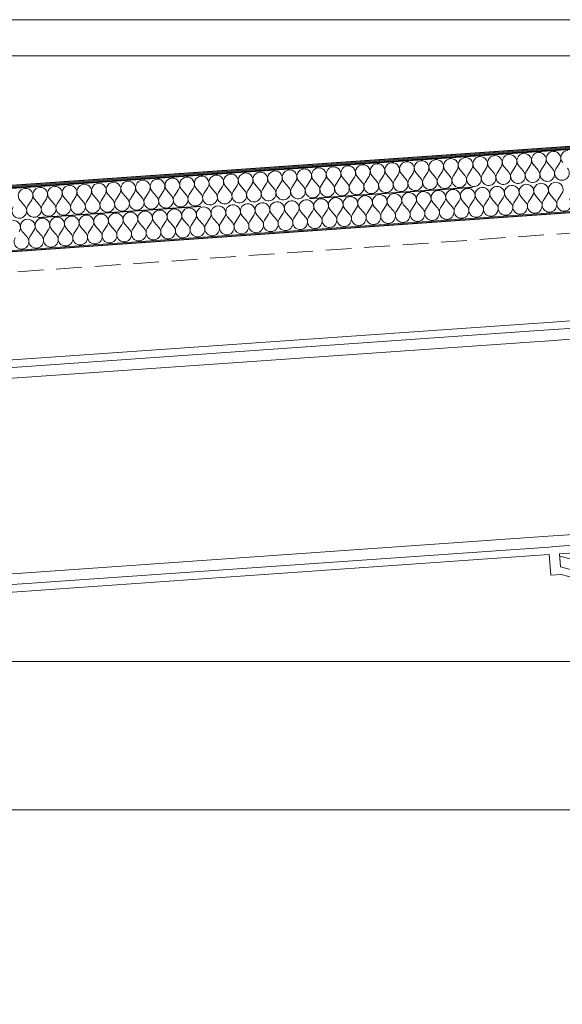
# Model space of a CAD drawing. Header units: millimetres. Extents: x 30792 to 66615, y -300 to 6970.
# Tile 27 of 58: x 46843 to 47897, y 5022 to 6935. Entities that reach past the tile are written whole.
import ezdxf

# ---------------------------------------------------------------- set-up
doc = ezdxf.new("R2010")
doc.units = ezdxf.units.MM
doc.header["$MEASUREMENT"] = 0
for name, pattern in [('Discontinu', [529.166651, 317.499995, -211.666656]), ('Pointillé', [75, 50, -25]), ('Wipeout_Contour', [1000, 0, -1000])]:
    doc.linetypes.add(name, pattern=pattern)
for name, color, linetype in [('Finitions - Etanchéité.5-Etanchéité', 7, 'Continuous'), ('Métal _ Charpente.Charp_Couv_Bard_Métal', 7, 'Continuous'), ('Métal _ Finitions.Charp_Couv_Bard_Méta', 7, 'Continuous'), ('Nouveau_Plâtrerie _ Plafonds (Finition).Plâtrerie', 7, 'Continuous'), ('Nouveau_Structure _ Murs maçonnés.GO', 7, 'Continuous')]:
    doc.layers.add(name, color=color, linetype=linetype)

# ---------------------------------------------------------------- blocks, each defined once
blk = doc.blocks.new('Élément de coupe_32')
at = {"layer": 'Nouveau_Structure _ Murs maçonnés.GO', "color": 251, "linetype": 'Continuous', "lineweight": 15, "true_color": 0x6a6a6a}
blk.add_line((40780, 5400), (56777.3, 5400), dxfattribs=at)
blk = doc.blocks.new('*X44')
at = {"layer": 'Finitions - Etanchéité.5-Etanchéité', "linetype": 'Continuous', "lineweight": 15, "true_color": 0x2e45b3}
blk.add_hatch(color=175, dxfattribs=at).paths.add_polyline_path([(33938.3, 5707.5), (33938.3, 5705.5), (48778.3, 6743.3), (48778.3, 6745.3)])
blk = doc.blocks.new('*X45')
at = {"layer": 'Finitions - Etanchéité.5-Etanchéité', "linetype": 'Continuous', "lineweight": 15, "true_color": 0x6a6a6a}
blk.add_hatch(color=251, dxfattribs=at).paths.add_polyline_path([(33938.3, 5709.5), (33938.3, 5707.5), (48778.3, 6745.3), (48778.3, 6747.3)])
blk = doc.blocks.new('*X46')
at = {"layer": 'Finitions - Etanchéité.5-Etanchéité', "linetype": 'Continuous', "lineweight": 15, "true_color": 0xe8e8e8}
blk.add_hatch(color=254, dxfattribs=at).paths.add_polyline_path([(33938.3, 5711.6), (33938.3, 5709.5), (48778.3, 6747.3), (48778.3, 6749.3)])
blk = doc.blocks.new('*X47')
at = {"layer": 'Finitions - Etanchéité.5-Etanchéité', "color": 2, "linetype": 'Continuous', "lineweight": 15, "true_color": 0xfee600}
for p, q in [((47884.5, 6645), (47892.3, 6657)), ((47628, 6627), (47635.8, 6639)), ((47650.8, 6628.6), (47641.5, 6639.4)), ((47656.5, 6629), (47664.3, 6641)), ((47679.3, 6630.6), (47670, 6641.4)), ((47685, 6631), (47692.8, 6643)), ((47707.8, 6632.6), (47698.5, 6643.4)), ((47713.5, 6633), (47721.3, 6645)), ((47736.3, 6634.6), (47727, 6645.4)), ((47742, 6635), (47749.8, 6647)), ((47764.8, 6636.6), (47755.5, 6647.4)), ((47770.5, 6637), (47778.3, 6649)), ((47793.3, 6638.6), (47784, 6649.4)), ((47799, 6639), (47806.8, 6651)), ((47821.8, 6640.6), (47812.5, 6651.4)), ((47827.5, 6641), (47835.3, 6653)), ((47850.3, 6642.6), (47841, 6653.4)), ((47856, 6643), (47863.8, 6655)), ((47878.8, 6644.6), (47869.5, 6655.4)), ((47343, 6607.1), (47350.8, 6619.1)), ((47365.8, 6608.7), (47356.5, 6619.5)), ((47371.5, 6609.1), (47379.3, 6621.1)), ((47394.3, 6610.7), (47385, 6621.5)), ((47400, 6611.1), (47407.8, 6623.1)), ((47422.8, 6612.7), (47413.5, 6623.5)), ((47428.5, 6613.1), (47436.3, 6625.1)), ((47451.3, 6614.7), (47442, 6625.5)), ((47457, 6615.1), (47464.8, 6627.1)), ((47479.8, 6616.7), (47470.5, 6627.5)), ((47485.5, 6617.1), (47493.3, 6629.1)), ((47508.3, 6618.6), (47499, 6629.5)), ((47514, 6619), (47521.8, 6631)), ((47536.8, 6620.6), (47527.5, 6631.4)), ((47542.5, 6621), (47550.3, 6633)), ((47565.3, 6622.6), (47556, 6633.4)), ((47571, 6623), (47578.8, 6635)), ((47593.8, 6624.6), (47584.5, 6635.4)), ((47599.5, 6625), (47607.3, 6637)), ((47622.3, 6626.6), (47613, 6637.4)), ((47080.8, 6588.8), (47071.4, 6599.6)), ((47086.5, 6589.2), (47094.2, 6601.1)), ((47109.3, 6590.7), (47099.9, 6601.5)), ((47115, 6591.1), (47122.7, 6603.1)), ((47137.8, 6592.7), (47128.4, 6603.5)), ((47143.5, 6593.1), (47151.3, 6605.1)), ((47166.3, 6594.7), (47157, 6605.5)), ((47172, 6595.1), (47179.8, 6607.1)), ((47194.8, 6596.7), (47185.5, 6607.5)), ((47200.5, 6597.1), (47208.3, 6609.1)), ((47223.3, 6598.7), (47214, 6609.5)), ((47229, 6599.1), (47236.8, 6611.1)), ((47251.8, 6600.7), (47242.5, 6611.5)), ((47257.5, 6601.1), (47265.3, 6613.1)), ((47280.3, 6602.7), (47271, 6613.5)), ((47286, 6603.1), (47293.8, 6615.1)), ((47308.8, 6604.7), (47299.5, 6615.5)), ((47314.5, 6605.1), (47322.3, 6617.1)), ((47337.3, 6606.7), (47328, 6617.5)), ((46852.8, 6572.8), (46843.4, 6583.6)), ((46858.5, 6573.2), (46866.2, 6585.2)), ((46881.3, 6574.8), (46871.9, 6585.6)), ((46887, 6575.2), (46894.7, 6587.2)), ((46909.8, 6576.8), (46900.4, 6587.6)), ((46915.5, 6577.2), (46923.2, 6589.2)), ((46938.3, 6578.8), (46928.9, 6589.6)), ((46944, 6579.2), (46951.7, 6591.2)), ((46966.8, 6580.8), (46957.4, 6591.6)), ((46972.5, 6581.2), (46980.2, 6593.2)), ((46995.3, 6582.8), (46985.9, 6593.6)), ((47001, 6583.2), (47008.7, 6595.2)), ((47023.8, 6584.8), (47014.4, 6595.6)), ((47029.5, 6585.2), (47037.2, 6597.2)), ((47052.3, 6586.8), (47042.9, 6597.6)), ((47058, 6587.2), (47065.7, 6599.2))]:
    blk.add_line(p, q, dxfattribs=at)
for centre, start, end in [((47851.8, 6662.7), 94, 220.8699), ((47851.8, 6662.7), 327.1301, 94), ((47880.3, 6664.7), 94, 220.8699), ((47880.3, 6664.7), 327.1301, 94), ((47908.8, 6666.7), 94, 220.8699), ((47566.8, 6642.8), 94, 220.8699), ((47566.8, 6642.8), 327.1301, 94), ((47595.3, 6644.8), 94, 220.8699), ((47595.3, 6644.8), 327.1301, 94), ((47623.8, 6646.8), 94, 220.8699), ((47623.8, 6646.8), 327.1301, 94), ((47652.3, 6648.8), 94, 220.8699), ((47652.3, 6648.8), 327.1301, 94), ((47680.8, 6650.8), 94, 220.8699), ((47680.8, 6650.8), 327.1301, 94), ((47709.3, 6652.7), 94, 220.8699), ((47709.3, 6652.7), 327.1301, 94), ((47737.8, 6654.7), 94, 220.8699), ((47737.8, 6654.7), 327.1301, 94), ((47766.3, 6656.7), 94, 220.8699), ((47766.3, 6656.7), 327.1301, 94), ((47794.8, 6658.7), 94, 220.8699), ((47794.8, 6658.7), 327.1301, 94), ((47823.3, 6660.7), 94, 220.8699), ((47823.3, 6660.7), 327.1301, 94), ((47310.3, 6624.8), 94, 220.8699), ((47310.3, 6624.8), 327.1301, 94), ((47338.8, 6626.8), 94, 220.8699), ((47338.8, 6626.8), 327.1301, 94), ((47367.3, 6628.8), 94, 220.8699), ((47367.3, 6628.8), 327.1301, 94), ((47395.8, 6630.8), 94, 220.8699), ((47395.8, 6630.8), 327.1301, 94), ((47424.3, 6632.8), 94, 220.8699), ((47424.3, 6632.8), 327.1301, 94), ((47452.8, 6634.8), 94, 220.8699), ((47452.8, 6634.8), 327.1301, 94), ((47481.3, 6636.8), 94, 220.8699), ((47481.3, 6636.8), 327.1301, 94), ((47509.8, 6638.8), 94, 220.8699), ((47509.8, 6638.8), 327.1301, 94), ((47538.3, 6640.8), 94, 220.8699), ((47538.3, 6640.8), 327.1301, 94), ((47782.5, 6629.2), 147.1301, 40.8699), ((47811, 6631.2), 147.1301, 40.8699), ((47839.5, 6633.2), 147.1301, 40.8699), ((47868, 6635.2), 147.1301, 40.8699), ((47896.5, 6637.2), 147.1301, 40.8699), ((47025.2, 6604.9), 94, 220.8699), ((47025.2, 6604.9), 327.1301, 94), ((47053.7, 6606.9), 94, 220.8699), ((47053.7, 6606.9), 327.1301, 94), ((47082.2, 6608.9), 94, 220.8699), ((47082.2, 6608.9), 327.1301, 94), ((47110.7, 6610.9), 94, 220.8699), ((47110.7, 6610.9), 327.1301, 94), ((47139.3, 6612.9), 94, 220.8699), ((47139.3, 6612.9), 327.1301, 94), ((47167.8, 6614.9), 94, 220.8699), ((47167.8, 6614.9), 327.1301, 94), ((47196.3, 6616.9), 94, 220.8699), ((47196.3, 6616.9), 327.1301, 94), ((47224.8, 6618.9), 94, 220.8699), ((47224.8, 6618.9), 327.1301, 94), ((47253.3, 6620.9), 94, 220.8699), ((47253.3, 6620.9), 327.1301, 94), ((47281.8, 6622.9), 94, 220.8699), ((47281.8, 6622.9), 327.1301, 94), ((47497.5, 6609.3), 147.1301, 40.8699), ((47526, 6611.3), 147.1301, 40.8699), ((47554.5, 6613.3), 147.1301, 40.8699), ((47583, 6615.3), 147.1301, 40.8699), ((47611.5, 6617.3), 147.1301, 40.8699), ((47640, 6619.3), 147.1301, 40.8699), ((47668.5, 6621.3), 147.1301, 40.8699), ((47697, 6623.3), 147.1301, 40.8699), ((47725.5, 6625.2), 147.1301, 40.8699), ((47754, 6627.2), 147.1301, 40.8699), ((46854.2, 6593), 94, 220.8699), ((46854.2, 6593), 327.1301, 94), ((46882.7, 6595), 94, 220.8699), ((46882.7, 6595), 327.1301, 94), ((46911.2, 6596.9), 94, 220.8699), ((46911.2, 6596.9), 327.1301, 94), ((46939.7, 6598.9), 94, 220.8699), ((46939.7, 6598.9), 327.1301, 94), ((46968.2, 6600.9), 94, 220.8699), ((46968.2, 6600.9), 327.1301, 94), ((46996.7, 6602.9), 94, 220.8699), ((46996.7, 6602.9), 327.1301, 94), ((47241, 6591.4), 147.1301, 40.8699), ((47269.5, 6593.4), 147.1301, 40.8699), ((47298, 6595.3), 147.1301, 40.8699), ((47326.5, 6597.3), 147.1301, 40.8699), ((47355, 6599.3), 147.1301, 40.8699), ((47383.5, 6601.3), 147.1301, 40.8699), ((47412, 6603.3), 147.1301, 40.8699), ((47440.5, 6605.3), 147.1301, 40.8699), ((47469, 6607.3), 147.1301, 40.8699), ((46956, 6571.4), 147.1301, 40.8699), ((46984.5, 6573.4), 147.1301, 40.8699), ((47013, 6575.4), 147.1301, 40.8699), ((47041.5, 6577.4), 147.1301, 40.8699), ((47070, 6579.4), 147.1301, 40.8699), ((47098.5, 6581.4), 147.1301, 40.8699), ((47127, 6583.4), 147.1301, 40.8699), ((47155.5, 6585.4), 147.1301, 40.8699), ((47184, 6587.4), 147.1301, 40.8699), ((47212.5, 6589.4), 147.1301, 40.8699), ((46842, 6563.5), 147.1301, 40.8699), ((46870.5, 6565.5), 147.1301, 40.8699), ((46899, 6567.4), 147.1301, 40.8699), ((46927.5, 6569.4), 147.1301, 40.8699)]:
    blk.add_arc(centre, 14.3, start, end, dxfattribs=at)
blk = doc.blocks.new('*X48')
at = {"layer": 'Finitions - Etanchéité.5-Etanchéité', "color": 2, "linetype": 'Continuous', "lineweight": 15, "true_color": 0xfee600}
for p, q in [((47660.7, 6569.2), (47668.5, 6581.2)), ((47683.5, 6570.8), (47674.2, 6581.6)), ((47689.2, 6571.2), (47697, 6583.1)), ((47712, 6572.7), (47702.7, 6583.5)), ((47717.7, 6573.1), (47725.5, 6585.1)), ((47740.5, 6574.7), (47731.2, 6585.5)), ((47746.2, 6575.1), (47754, 6587.1)), ((47769, 6576.7), (47759.7, 6587.5)), ((47774.7, 6577.1), (47782.5, 6589.1)), ((47797.5, 6578.7), (47788.2, 6589.5)), ((47803.2, 6579.1), (47811, 6591.1)), ((47826, 6580.7), (47816.7, 6591.5)), ((47831.7, 6581.1), (47839.5, 6593.1)), ((47854.5, 6582.7), (47845.2, 6593.5)), ((47860.2, 6583.1), (47868, 6595.1)), ((47883, 6584.7), (47873.7, 6595.5)), ((47888.7, 6585.1), (47896.5, 6597.1)), ((47398.5, 6550.8), (47389.2, 6561.6)), ((47404.2, 6551.2), (47412, 6563.2)), ((47427, 6552.8), (47417.7, 6563.6)), ((47432.7, 6553.2), (47440.5, 6565.2)), ((47455.5, 6554.8), (47446.2, 6565.6)), ((47461.2, 6555.2), (47469, 6567.2)), ((47484, 6556.8), (47474.7, 6567.6)), ((47489.7, 6557.2), (47497.5, 6569.2)), ((47512.5, 6558.8), (47503.2, 6569.6)), ((47518.2, 6559.2), (47526, 6571.2)), ((47541, 6560.8), (47531.7, 6571.6)), ((47546.7, 6561.2), (47554.5, 6573.2)), ((47569.5, 6562.8), (47560.2, 6573.6)), ((47575.2, 6563.2), (47583, 6575.2)), ((47598, 6564.8), (47588.7, 6575.6)), ((47603.7, 6565.2), (47611.5, 6577.2)), ((47626.5, 6566.8), (47617.2, 6577.6)), ((47632.2, 6567.2), (47640, 6579.2)), ((47655, 6568.8), (47645.7, 6579.6)), ((47119.2, 6531.3), (47126.9, 6543.3)), ((47142, 6532.9), (47132.6, 6543.7)), ((47147.7, 6533.3), (47155.4, 6545.3)), ((47170.5, 6534.9), (47161.1, 6545.7)), ((47176.2, 6535.3), (47183.9, 6547.3)), ((47199, 6536.9), (47189.6, 6547.7)), ((47204.7, 6537.3), (47212.4, 6549.3)), ((47227.5, 6538.9), (47218.1, 6549.7)), ((47233.2, 6539.3), (47240.9, 6551.3)), ((47256, 6540.9), (47246.6, 6551.7)), ((47261.7, 6541.3), (47269.4, 6553.3)), ((47284.5, 6542.8), (47275.1, 6553.7)), ((47290.2, 6543.2), (47297.9, 6555.2)), ((47313, 6544.8), (47303.6, 6555.6)), ((47318.7, 6545.2), (47326.4, 6557.2)), ((47341.5, 6546.8), (47332.1, 6557.6)), ((47347.2, 6547.2), (47354.9, 6559.2)), ((47370, 6548.8), (47360.6, 6559.6)), ((47375.7, 6549.2), (47383.5, 6561.2)), ((46857, 6513), (46847.6, 6523.8)), ((46862.7, 6513.4), (46870.4, 6525.4)), ((46885.5, 6514.9), (46876.1, 6525.7)), ((46891.2, 6515.3), (46898.9, 6527.3)), ((46914, 6516.9), (46904.6, 6527.7)), ((46919.7, 6517.3), (46927.4, 6529.3)), ((46942.5, 6518.9), (46933.1, 6529.7)), ((46948.2, 6519.3), (46955.9, 6531.3)), ((46971, 6520.9), (46961.6, 6531.7)), ((46976.7, 6521.3), (46984.4, 6533.3)), ((46999.5, 6522.9), (46990.1, 6533.7)), ((47005.2, 6523.3), (47012.9, 6535.3)), ((47028, 6524.9), (47018.6, 6535.7)), ((47033.7, 6525.3), (47041.4, 6537.3)), ((47056.5, 6526.9), (47047.1, 6537.7)), ((47062.2, 6527.3), (47069.9, 6539.3)), ((47085, 6528.9), (47075.6, 6539.7)), ((47090.7, 6529.3), (47098.4, 6541.3)), ((47113.5, 6530.9), (47104.1, 6541.7))]:
    blk.add_line(p, q, dxfattribs=at)
for centre, start, end in [((47884.5, 6604.9), 94, 220.8699), ((47884.5, 6604.9), 327.1301, 94), ((47628, 6586.9), 94, 220.8699), ((47628, 6586.9), 327.1301, 94), ((47656.5, 6588.9), 94, 220.8699), ((47656.5, 6588.9), 327.1301, 94), ((47685, 6590.9), 94, 220.8699), ((47685, 6590.9), 327.1301, 94), ((47713.5, 6592.9), 94, 220.8699), ((47713.5, 6592.9), 327.1301, 94), ((47742, 6594.9), 94, 220.8699), ((47742, 6594.9), 327.1301, 94), ((47770.5, 6596.9), 94, 220.8699), ((47770.5, 6596.9), 327.1301, 94), ((47799, 6598.9), 94, 220.8699), ((47799, 6598.9), 327.1301, 94), ((47827.5, 6600.9), 94, 220.8699), ((47827.5, 6600.9), 327.1301, 94), ((47856, 6602.9), 94, 220.8699), ((47856, 6602.9), 327.1301, 94), ((47342.9, 6567), 94, 220.8699), ((47342.9, 6567), 327.1301, 94), ((47371.5, 6569), 94, 220.8699), ((47371.5, 6569), 327.1301, 94), ((47400, 6571), 94, 220.8699), ((47400, 6571), 327.1301, 94), ((47428.5, 6573), 94, 220.8699), ((47428.5, 6573), 327.1301, 94), ((47457, 6575), 94, 220.8699), ((47457, 6575), 327.1301, 94), ((47485.5, 6577), 94, 220.8699), ((47485.5, 6577), 327.1301, 94), ((47514, 6578.9), 94, 220.8699), ((47514, 6578.9), 327.1301, 94), ((47542.5, 6580.9), 94, 220.8699), ((47542.5, 6580.9), 327.1301, 94), ((47571, 6582.9), 94, 220.8699), ((47571, 6582.9), 327.1301, 94), ((47599.5, 6584.9), 94, 220.8699), ((47599.5, 6584.9), 327.1301, 94), ((47815.2, 6571.4), 147.1301, 40.8699), ((47843.7, 6573.4), 147.1301, 40.8699), ((47872.2, 6575.4), 147.1301, 40.8699), ((47900.7, 6577.3), 147.1301, 40.8699), ((47057.9, 6547.1), 94, 220.8699), ((47057.9, 6547.1), 327.1301, 94), ((47086.4, 6549), 94, 220.8699), ((47086.4, 6549), 327.1301, 94), ((47114.9, 6551), 94, 220.8699), ((47114.9, 6551), 327.1301, 94), ((47143.4, 6553), 94, 220.8699), ((47143.4, 6553), 327.1301, 94), ((47171.9, 6555), 94, 220.8699), ((47171.9, 6555), 327.1301, 94), ((47200.4, 6557), 94, 220.8699), ((47200.4, 6557), 327.1301, 94), ((47228.9, 6559), 94, 220.8699), ((47228.9, 6559), 327.1301, 94), ((47257.4, 6561), 94, 220.8699), ((47257.4, 6561), 327.1301, 94), ((47285.9, 6563), 94, 220.8699), ((47285.9, 6563), 327.1301, 94), ((47314.4, 6565), 94, 220.8699), ((47314.4, 6565), 327.1301, 94), ((47558.7, 6553.4), 147.1301, 40.8699), ((47587.2, 6555.4), 147.1301, 40.8699), ((47615.7, 6557.4), 147.1301, 40.8699), ((47644.2, 6559.4), 147.1301, 40.8699), ((47672.7, 6561.4), 147.1301, 40.8699), ((47701.2, 6563.4), 147.1301, 40.8699), ((47729.7, 6565.4), 147.1301, 40.8699), ((47758.2, 6567.4), 147.1301, 40.8699), ((47786.7, 6569.4), 147.1301, 40.8699), ((46829.9, 6531.1), 327.1301, 94), ((46858.4, 6533.1), 94, 220.8699), ((46858.4, 6533.1), 327.1301, 94), ((46886.9, 6535.1), 94, 220.8699), ((46886.9, 6535.1), 327.1301, 94), ((46915.4, 6537.1), 94, 220.8699), ((46915.4, 6537.1), 327.1301, 94), ((46943.9, 6539.1), 94, 220.8699), ((46943.9, 6539.1), 327.1301, 94), ((46972.4, 6541.1), 94, 220.8699), ((46972.4, 6541.1), 327.1301, 94), ((47000.9, 6543.1), 94, 220.8699), ((47000.9, 6543.1), 327.1301, 94), ((47029.4, 6545.1), 94, 220.8699), ((47029.4, 6545.1), 327.1301, 94), ((47273.7, 6533.5), 147.1301, 40.8699), ((47302.2, 6535.5), 147.1301, 40.8699), ((47330.7, 6537.5), 147.1301, 40.8699), ((47359.2, 6539.5), 147.1301, 40.8699), ((47387.7, 6541.5), 147.1301, 40.8699), ((47416.2, 6543.5), 147.1301, 40.8699), ((47444.7, 6545.5), 147.1301, 40.8699), ((47473.2, 6547.5), 147.1301, 40.8699), ((47501.7, 6549.4), 147.1301, 40.8699), ((47530.2, 6551.4), 147.1301, 40.8699), ((47017.2, 6515.6), 147.1301, 40.8699), ((47045.7, 6517.6), 147.1301, 40.8699), ((47074.2, 6519.5), 147.1301, 40.8699), ((47102.7, 6521.5), 147.1301, 40.8699), ((47131.2, 6523.5), 147.1301, 40.8699), ((47159.7, 6525.5), 147.1301, 40.8699), ((47188.2, 6527.5), 147.1301, 40.8699), ((47216.7, 6529.5), 147.1301, 40.8699), ((47245.2, 6531.5), 147.1301, 40.8699), ((46846.2, 6503.6), 147.1301, 40.8699), ((46874.7, 6505.6), 147.1301, 40.8699), ((46903.2, 6507.6), 147.1301, 40.8699), ((46931.7, 6509.6), 147.1301, 40.8699), ((46960.2, 6511.6), 147.1301, 40.8699), ((46988.7, 6513.6), 147.1301, 40.8699)]:
    blk.add_arc(centre, 14.3, start, end, dxfattribs=at)
blk = doc.blocks.new('Élément de coupe_35')
at = {"layer": 'Finitions - Etanchéité.5-Etanchéité', "linetype": 'Continuous', "lineweight": 15, "true_color": 0x3e35cc}
blk.add_hatch(color=182, dxfattribs=at).paths.add_polyline_path([(33938.3, 5585.2), (33938.3, 5583.2), (48778.3, 6621), (48778.3, 6623)])
at = {"layer": 'Finitions - Etanchéité.5-Etanchéité', "linetype": 'Continuous', "lineweight": 15, "true_color": 0x2e45b3}
h = blk.add_hatch(dxfattribs=at)
h.set_pattern_fill('Acier', color=175, style=0, pattern_type=2)
h.set_pattern_definition([(49, (0, 0), (-84.90483, 73.80664), []), (49, (-28.3, 24.6), (-84.90483, 73.80664), [])])
h.paths.add_polyline_path([(33938.3, 5583.2), (33938.3, 5582.3), (48778.3, 6620.1), (48778.3, 6621)])
at = {"layer": 'Finitions - Etanchéité.5-Etanchéité', "lineweight": 0}
for name in ['*X46', '*X45', '*X44']:
    blk.add_blockref(name, (0, 0), dxfattribs=at)
at = {"color": 254, "linetype": 'Wipeout_Contour', "lineweight": 0, "ltscale": 167295.306483}
blk.add_wipeout([(33938.3, 5705.5), (33938.3, 5645.4), (48778.3, 6683.1), (48778.3, 6743.3)], dxfattribs=at).dxf.layer = 'Finitions - Etanchéité.5-Etanchéité'
at = {"layer": 'Finitions - Etanchéité.5-Etanchéité', "lineweight": 0}
blk.add_blockref('*X47', (0, 0), dxfattribs=at)
at = {"color": 254, "linetype": 'Wipeout_Contour', "lineweight": 0, "ltscale": 167259.239096}
blk.add_wipeout([(33938.3, 5645.4), (33938.3, 5585.2), (48778.3, 6623), (48778.3, 6683.1)], dxfattribs=at).dxf.layer = 'Finitions - Etanchéité.5-Etanchéité'
at = {"layer": 'Finitions - Etanchéité.5-Etanchéité', "color": 7, "linetype": 'Continuous', "lineweight": 25}
for p, q in [((48778.3, 6749.3), (33938.3, 5711.6)), ((48778.3, 6743.3), (33938.3, 5705.5))]:
    blk.add_line(p, q, dxfattribs=at)
at = {"layer": 'Finitions - Etanchéité.5-Etanchéité', "color": 7, "linetype": 'Continuous', "lineweight": 15}
for p, q in [((48778.3, 6747.3), (33938.3, 5709.5)), ((48778.3, 6745.3), (33938.3, 5707.5)), ((48778.3, 6623), (33938.3, 5585.2)), ((48778.3, 6621), (33938.3, 5583.2)), ((48778.3, 6620.1), (33938.3, 5582.3))]:
    blk.add_line(p, q, dxfattribs=at)
at = {"layer": 'Finitions - Etanchéité.5-Etanchéité', "color": 7, "linetype": 'Discontinu', "lineweight": 25}
blk.add_line((48778.3, 6683.1), (33938.3, 5645.4), dxfattribs=at)
at = {"layer": 'Finitions - Etanchéité.5-Etanchéité', "color": 251, "linetype": 'Pointillé', "lineweight": 15, "true_color": 0x6a6a6a}
blk.add_line((47936.2, 6522), (46539.6, 6424.3), dxfattribs=at)
at = {"layer": 'Finitions - Etanchéité.5-Etanchéité', "lineweight": 0}
blk.add_blockref('*X48', (0, 0), dxfattribs=at)
blk = doc.blocks.new('Élément de coupe_63')
at = {"layer": 'Métal _ Finitions.Charp_Couv_Bard_Méta', "color": 7, "linetype": 'Continuous', "lineweight": 15}
for p, q in [((44748.8, 6935), (52855.4, 6935)), ((44940.1, 6865), (52658.3, 6865))]:
    blk.add_line(p, q, dxfattribs=at)
blk = doc.blocks.new('Élément de coupe_73')
at = {"layer": 'Nouveau_Plâtrerie _ Plafonds (Finition).Plâtrerie', "color": 7, "linetype": 'Continuous', "lineweight": 15}
blk.add_line((44897, 5687.9), (48527.1, 5687.9), dxfattribs=at)
blk = doc.blocks.new('Élément de coupe_110')
at = {"layer": 'Métal _ Charpente.Charp_Couv_Bard_Métal', "color": 7, "linetype": 'Continuous', "lineweight": 15}
for p, q in [((48703.5, 6405.2), (48758.3, 6409)), ((47860.5, 6346.2), (48653.6, 6401.7)), ((47861.5, 6331.7), (48758.3, 6394.4)), ((47863, 6310.7), (48758.3, 6373.3)), ((47889.4, 5932.8), (48758.3, 5993.6)), ((47890.9, 5911.9), (48758.3, 5972.5)), ((47891.9, 5897.3), (48758.3, 5957.9)), ((47892.2, 5892.9), (48758.3, 5660.8)), ((47893.7, 5872), (48758.3, 5640.2)), ((47894.7, 5857.4), (48758.3, 5625.9))]:
    blk.add_line(p, q, dxfattribs=at)
blk = doc.blocks.new('Élément de coupe_115')
at = {"layer": 'Métal _ Charpente.Charp_Couv_Bard_Métal', "color": 7, "linetype": 'Continuous', "lineweight": 15}
for p, q in [((47840.6, 6344.8), (35166.2, 5458.5)), ((47841.6, 6330.3), (35167.3, 5444)), ((47843.1, 6309.3), (35168.7, 5423)), ((47869.5, 5931.4), (35195.1, 5045.2)), ((47870.9, 5910.5), (35196.6, 5024.2)), ((47872, 5895.9), (35197.6, 5009.6))]:
    blk.add_line(p, q, dxfattribs=at)
blk = doc.blocks.new('Élément de coupe_116')
at = {"layer": 'Métal _ Charpente.Charp_Couv_Bard_Métal', "color": 7, "linetype": 'Continuous', "lineweight": 15}
for p, q in [((47860.5, 6346.2), (47840.6, 6344.8)), ((47861.5, 6331.7), (47841.6, 6330.3)), ((47863, 6310.7), (47843.1, 6309.3)), ((47889.4, 5932.8), (47869.5, 5931.4)), ((47890.9, 5911.9), (47870.9, 5910.5)), ((47874.8, 5856), (47872, 5895.9)), ((47893.7, 5872), (47891.9, 5897.3)), ((47894.7, 5857.4), (47874.8, 5856))]:
    blk.add_line(p, q, dxfattribs=at)

msp = doc.modelspace()

# ---------------------------------------------------------------- block references
at = {"layer": 'Finitions - Etanchéité.5-Etanchéité', "lineweight": 0}
msp.add_blockref('Élément de coupe_35', (0, 0), dxfattribs=at)
at = {"layer": 'Métal _ Finitions.Charp_Couv_Bard_Méta', "lineweight": 0}
msp.add_blockref('Élément de coupe_63', (0, 0), dxfattribs=at)
at = {"layer": 'Nouveau_Structure _ Murs maçonnés.GO', "lineweight": 0}
msp.add_blockref('Élément de coupe_32', (0, 0), dxfattribs=at)

# ---------------------------------------------------------------- next in the draw order: block references
at = {"layer": 'Métal _ Charpente.Charp_Couv_Bard_Métal', "lineweight": 0}
for name in ['Élément de coupe_110', 'Élément de coupe_115', 'Élément de coupe_116']:
    msp.add_blockref(name, (0, 0), dxfattribs=at)
at = {"layer": 'Nouveau_Plâtrerie _ Plafonds (Finition).Plâtrerie', "lineweight": 0}
msp.add_blockref('Élément de coupe_73', (0, 0), dxfattribs=at)

doc.saveas('drawing.dxf')
